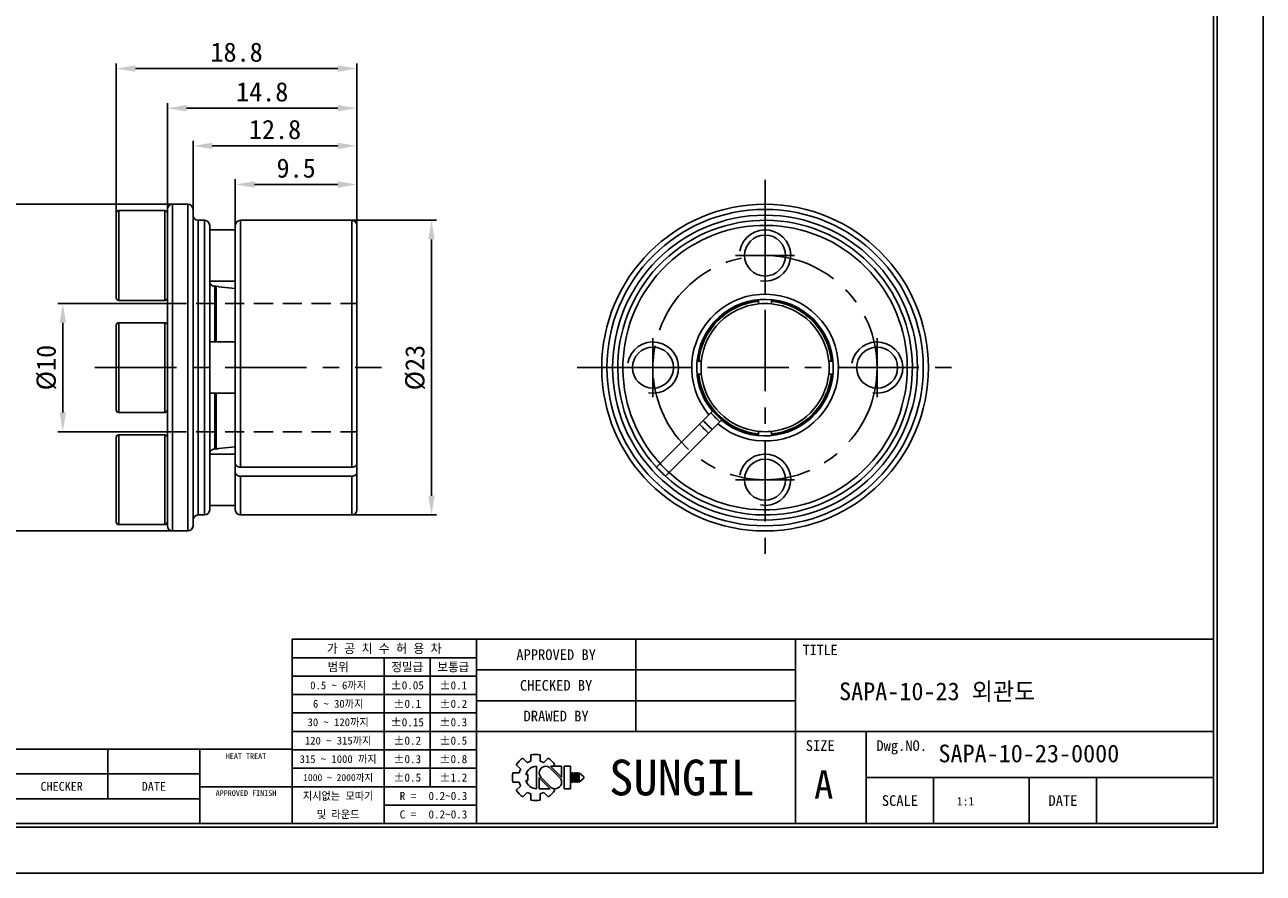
# Model space of a CAD drawing. Header units: millimetres. Extents: x 0 to 164, y 0 to 116.
# Tile 2 of 4: x 68 to 164, y 0 to 66. Entities that reach past the tile are written whole.
import ezdxf
from ezdxf.enums import TextEntityAlignment as Align

# ---------------------------------------------------------------- set-up
doc = ezdxf.new("R2010")
doc.units = ezdxf.units.MM
doc.linetypes.add('CENTER', pattern=[50.8, 31.75, -6.35, 6.35, -6.35])
doc.linetypes.add('DASHED', pattern=[0.75, 0.5, -0.25])
doc.layers.get('DEFPOINTS').update_dxf_attribs({"linetype": 'CONTINUOUS'})
for name, color, linetype in [('center', 1, 'CENTER'), ('hidden', 2, 'DASHED'), ('L1', 7, 'CONTINUOUS'), ('OUTLINE', 7, 'CONTINUOUS'), ('thread', 5, 'CONTINUOUS')]:
    doc.layers.add(name, color=color, linetype=linetype)
doc.dimstyles.get("Standard").update_dxf_attribs({"dimtxt": 1.5, "dimasz": 1.5, "dimexe": 0.4, "dimexo": 0, "dimgap": 0.5, "dimtad": 1, "dimdec": 3, "dimzin": 11, "dimdsep": 46, "dimtxsty": 'Standard', "dimcen": 0, "dimclrd": 5, "dimclre": 5, "dimclrt": 3, "dimadec": 0, "dimazin": 0, "dimtfac": 0.6, "dimtdec": 3, "dimtmove": 0, "dimatfit": 3, "dimfxl": 1.25, "dimtolj": 1, "dimtzin": 11, "dimarcsym": 0})

# ---------------------------------------------------------------- blocks, each defined once
blk = doc.blocks.new('표제란')
at = {"layer": 'L1', "color": 0}
for p, q in [((297, 0), (297, 210)), ((0, 0), (297, 0))]:
    blk.add_line(p, q, dxfattribs=at)
at = {"layer": 'L1'}
for p, q in [((290, 33), (160, 33)), ((160, 33), (160, 7)), ((186, 33), (186, 7)), ((208.5, 33), (208.5, 20)), ((231, 33), (231, 7)), ((186, 30.4), (160, 30.4)), ((173, 30.4), (173, 7)), ((179.5, 30.4), (179.5, 12.2)), ((231, 28.67), (186, 28.67)), ((186, 27.8), (160, 27.8)), ((186, 25.2), (160, 25.2)), ((231, 24.33), (186, 24.33)), ((186, 22.6), (160, 22.6)), ((186, 20), (160, 20)), ((290, 20), (186, 20)), ((241, 20), (241, 7)), ((160, 17.5), (62, 17.5)), ((134, 17.5), (134, 10.5)), ((147, 17.5), (147, 7)), ((186, 17.4), (160, 17.4)), ((192.55, 16.22), (193.17, 15.6)), ((193.7, 16.69), (193.7, 15.81)), ((195, 16.69), (195, 15.81)), ((195.52, 15.6), (196.14, 16.22)), ((147, 14), (62, 14)), ((186, 14.8), (160, 14.8)), ((191.15, 14.15), (192.03, 14.15)), ((191.15, 14.15), (192.03, 14.15)), ((191.63, 15.3), (192.25, 14.68)), ((194.5, 15.08), (194.5, 11.92)), ((197.74, 13.5), (196.41, 14.83)), ((198.02, 13.53), (196.47, 15.08)), ((196.47, 15.08), (198.02, 15.08)), ((196.84, 15.08), (197.06, 15.3)), ((198.02, 15.08), (198.02, 13.5)), ((198.39, 15.08), (198.39, 11.92)), ((198.39, 15.08), (199.26, 15.08)), ((199.26, 15.08), (199.26, 11.92)), ((199.41, 14.15), (199.41, 12.85)), ((199.41, 14.15), (199.62, 14.15)), ((199.62, 14.15), (199.62, 12.85)), ((199.78, 14.15), (199.78, 12.85)), ((199.78, 14.15), (199.99, 14.15)), ((199.99, 14.15), (199.99, 12.85)), ((200.14, 14.15), (200.14, 12.85)), ((200.14, 14.15), (200.36, 14.15)), ((200.36, 14.15), (200.36, 12.85)), ((200.51, 14.15), (200.51, 12.85)), ((200.51, 14.15), (201.16, 13.61)), ((191.15, 12.85), (192.03, 12.85)), ((191.63, 11.7), (192.25, 12.32)), ((192.98, 13.93), (193.28, 13.93)), ((192.98, 13.07), (193.28, 13.07)), ((193.28, 13.93), (193.28, 13.07)), ((194.86, 13.5), (194.86, 11.92)), ((194.86, 13.47), (196.42, 11.92)), ((195.14, 13.5), (196.47, 12.17)), ((199.41, 12.85), (199.62, 12.85)), ((199.78, 12.85), (199.99, 12.85)), ((200.14, 12.85), (200.36, 12.85)), ((201.16, 13.39), (200.51, 12.85)), ((201.16, 13.61), (201.16, 13.5)), ((201.16, 13.61), (201.16, 13.39)), ((201.16, 13.5), (201.16, 13.39)), ((290, 13.5), (241, 13.5)), ((250.5, 13.5), (250.5, 7)), ((264, 13.5), (264, 7)), ((273.5, 13.5), (273.5, 7)), ((147, 10.5), (62, 10.5)), ((147, 12.2), (160, 12.2)), ((186, 12.2), (160, 12.2)), ((192.55, 10.78), (193.17, 11.4)), ((193.7, 11.19), (193.7, 10.31)), ((194.86, 11.92), (196.42, 11.92)), ((195, 11.19), (195, 10.31)), ((195.52, 11.4), (196.14, 10.78)), ((196.79, 11.98), (197.06, 11.7)), ((198.39, 11.92), (199.26, 11.92)), ((186, 9.6), (173, 9.6))]:
    blk.add_line(p, q, dxfattribs=at)
at = {"layer": 'L1', "const_width": 0.25}
blk.add_lwpolyline([(290.5, 6.5), (290.5, 203.5), (10, 203.5), (10, 6.5)], close=True, dxfattribs=at)
at = {"layer": 'L1'}
blk.add_lwpolyline([(290, 7), (290, 203), (10.5, 203), (10.5, 7)], close=True, dxfattribs=at)
for centre, radius, start, end in [((194.35, 13.5), 3.26, 123.4943, 146.5057), ((194.35, 13.5), 2.4, 105.6872, 119.3128), ((194.35, 13.5), 3.26, 78.4943, 101.5057), ((194.35, 13.5), 2.4, 60.6872, 74.3128), ((194.35, 13.5), 3.26, 33.4943, 56.5057), ((194.35, 13.5), 3.26, 168.4943, 191.5057), ((194.35, 13.5), 2.4, 150.6872, 164.3128), ((194.5, 13.5), 1.58, 90, 164.0671), ((195.78, 14.16), 0.919, 43.2202, 225.8282), ((194.35, 13.5), 2.4, 195.6872, 209.3128), ((194.5, 13.5), 1.58, 195.9329, 270), ((197.1, 12.84), 0.919, 223.2202, 45.8282), ((194.35, 13.5), 3.26, 213.4943, 236.5057), ((194.35, 13.5), 2.4, 240.6872, 254.3128), ((194.35, 13.5), 2.4, 285.6872, 299.3128), ((194.35, 13.5), 3.26, 303.4943, 326.5057), ((194.35, 13.5), 3.26, 258.4943, 281.5057)]:
    blk.add_arc(centre, radius, start, end, dxfattribs=at)
for p in [(208.5, 28.67), (208.5, 24.33)]:
    blk.add_point(p, dxfattribs=at)
for s, height, p in [('가 공 치 수 허 용 차', 1.3, (173, 31.7)), ('APPROVED BY', 1.5, (197.25, 30.83)), ('TITLE', 1.444, (234.5, 31.5)), ('범위', 1.25, (166.5, 29.1)), ('정밀급', 1.25, (176.25, 29.1)), ('보통급', 1.25, (182.75, 29.1)), ('0.5 ~ 6까지', 1.1, (166.5, 26.5)), ('%%P0.05', 1.15, (176.25, 26.5)), ('%%P0.1', 1.15, (182.75, 26.5)), ('CHECKED BY', 1.5, (197.25, 26.5)), ('6 ~ 30까지', 1.1, (166.5, 23.9)), ('%%P0.1', 1.15, (176.25, 23.9)), ('%%P0.2', 1.15, (182.75, 23.9)), ('DRAWED BY', 1.5, (197.25, 22.17)), ('30 ~ 120까지', 1.1, (166.5, 21.3)), ('%%P0.15', 1.15, (176.25, 21.3)), ('%%P0.3', 1.15, (182.75, 21.3)), ('120 ~ 315까지', 1.1, (166.5, 18.7)), ('%%P0.2', 1.15, (176.25, 18.7)), ('%%P0.5', 1.15, (182.75, 18.7)), ('SIZE', 1.5, (234.5, 18)), ('Dwg.NO.', 1.5, (246, 18)), ('HEAT TREAT', 0.8, (153.5, 16.5)), ('315 ~ 1000 까지', 1.1, (166.5, 16.1)), ('%%P0.3', 1.15, (176.25, 16.1)), ('%%P0.8', 1.15, (182.75, 16.1)), ('SUNGIL', 5.032, (215, 13.5)), ('1000 ~ 2000까지', 0.99, (166.5, 13.49)), ('%%P0.5', 1.15, (176.25, 13.5)), ('%%P1.2', 1.15, (182.75, 13.5)), ('A', 4, (235, 12.5)), ('CHECKER', 1.25, (127.5, 12.25)), ('DATE', 1.25, (140.5, 12.25)), ('APPROVED FINISH', 0.8, (153.5, 11.3)), ('지시없는 모따기', 1.1, (166.5, 10.9)), ('R = ', 1.15, (176.75, 10.9)), ('SCALE', 1.5, (245.75, 10.25)), ('DATE', 1.5, (268.75, 10.25)), ('및 라운드', 1.1, (166.5, 8.3)), ('C = ', 1.15, (176.75, 8.3))]:
    blk.add_text(s, height=height, dxfattribs=at).set_placement(p, align=Align.MIDDLE_CENTER)
for tag, p in [('필렛', (179.25, 10.9)), ('모따기', (179.25, 8.3))]:
    blk.add_attdef(tag, text='', height=1.15, dxfattribs=at).set_placement(p, align=Align.MIDDLE_LEFT)
at = {"layer": 'OUTLINE', "ltscale": 0.5}
for tag, p, height in [('TITLE', (237.17, 24.41), 2.5), ('도번', (251.18, 15.64), 2.5), ('SCALE', (253.78, 9.55), 1.2), ('DATE', (277.02, 9.51), 1.2)]:
    blk.add_attdef(tag, p, '', height=height, dxfattribs=at)
blk = doc.blocks.new('*D1')
at = {"layer": 'DEFPOINTS', "color": 0}
for p in [(78.811, 44.464), (70.647, 34.464), (78.811, 34.464)]:
    blk.add_point(p, dxfattribs=at)
at = {"layer": 'OUTLINE', "color": 5, "lineweight": -2}
for p, q in [((78.811, 44.464), (70.247, 44.464)), ((70.647, 42.964), (70.647, 35.964)), ((78.811, 34.464), (70.247, 34.464))]:
    blk.add_line(p, q, dxfattribs=at)
at = {"layer": 'OUTLINE', "color": 5}
for points in [[(70.397, 42.964), (70.897, 42.964), (70.647, 44.464)], [(70.397, 35.964), (70.897, 35.964), (70.647, 34.464)]]:
    blk.add_solid(points, dxfattribs=at)
at = {"layer": 'OUTLINE', "color": 3, "insert": (69.376, 39.464), "char_height": 1.5, "attachment_point": 5, "rotation": 90}
blk.add_mtext('\\A1;%%c10', dxfattribs=at)
blk = doc.blocks.new('*D2')
at = {"layer": 'DEFPOINTS', "color": 0}
for p in [(79.211, 52.214), (66.496, 26.714), (79.211, 26.714)]:
    blk.add_point(p, dxfattribs=at)
at = {"layer": 'OUTLINE', "color": 5, "lineweight": -2}
for p, q in [((79.211, 52.214), (66.096, 52.214)), ((66.496, 50.714), (66.496, 28.214)), ((79.211, 26.714), (66.096, 26.714))]:
    blk.add_line(p, q, dxfattribs=at)
at = {"layer": 'OUTLINE', "color": 5}
for points in [[(66.246, 50.714), (66.746, 50.714), (66.496, 52.214)], [(66.246, 28.214), (66.746, 28.214), (66.496, 26.714)]]:
    blk.add_solid(points, dxfattribs=at)
at = {"layer": 'OUTLINE', "color": 3, "insert": (65.227, 39.464), "char_height": 1.5, "attachment_point": 5, "rotation": 90}
blk.add_mtext('\\A1;%%c25.5', dxfattribs=at)
blk = doc.blocks.new('*D3')
at = {"layer": 'DEFPOINTS', "color": 0}
for p in [(93.211, 50.964), (93.211, 27.964), (99.427, 27.964)]:
    blk.add_point(p, dxfattribs=at)
at = {"layer": 'OUTLINE', "color": 5, "lineweight": -2}
for p, q in [((93.211, 50.964), (99.827, 50.964)), ((99.427, 49.464), (99.427, 29.464)), ((93.211, 27.964), (99.827, 27.964))]:
    blk.add_line(p, q, dxfattribs=at)
at = {"layer": 'OUTLINE', "color": 5}
for points in [[(99.177, 49.464), (99.677, 49.464), (99.427, 50.964)], [(99.177, 29.464), (99.677, 29.464), (99.427, 27.964)]]:
    blk.add_solid(points, dxfattribs=at)
at = {"layer": 'OUTLINE', "color": 3, "insert": (98.158, 39.464), "char_height": 1.5, "attachment_point": 5, "rotation": 90}
blk.add_mtext('\\A1;%%c23', dxfattribs=at)
blk = doc.blocks.new('*D4')
at = {"layer": 'DEFPOINTS', "color": 0}
for p in [(84.111, 53.761), (93.611, 50.564), (84.111, 50.214)]:
    blk.add_point(p, dxfattribs=at)
at = {"layer": 'OUTLINE', "color": 5, "lineweight": -2}
for p, q in [((84.111, 50.214), (84.111, 54.161)), ((93.611, 50.564), (93.611, 54.161)), ((92.111, 53.761), (85.611, 53.761))]:
    blk.add_line(p, q, dxfattribs=at)
at = {"layer": 'OUTLINE', "color": 5}
for points in [[(85.611, 54.011), (85.611, 53.511), (84.111, 53.761)], [(92.111, 54.011), (92.111, 53.511), (93.611, 53.761)]]:
    blk.add_solid(points, dxfattribs=at)
at = {"layer": 'OUTLINE', "color": 3, "insert": (88.861, 55.03), "char_height": 1.5, "attachment_point": 5}
blk.add_mtext('\\A1;9.5', dxfattribs=at)
blk = doc.blocks.new('*D5')
at = {"layer": 'DEFPOINTS', "color": 0}
for p in [(80.811, 56.77), (80.811, 51.814), (93.611, 50.564)]:
    blk.add_point(p, dxfattribs=at)
at = {"layer": 'OUTLINE', "color": 5, "lineweight": -2}
for p, q in [((80.811, 51.814), (80.811, 57.17)), ((93.611, 50.564), (93.611, 57.17)), ((92.111, 56.77), (82.311, 56.77))]:
    blk.add_line(p, q, dxfattribs=at)
at = {"layer": 'OUTLINE', "color": 5}
for points in [[(82.311, 57.02), (82.311, 56.52), (80.811, 56.77)], [(92.111, 57.02), (92.111, 56.52), (93.611, 56.77)]]:
    blk.add_solid(points, dxfattribs=at)
at = {"layer": 'OUTLINE', "color": 3, "insert": (87.211, 58.041), "char_height": 1.5, "attachment_point": 5}
blk.add_mtext('\\A1;12.8', dxfattribs=at)
blk = doc.blocks.new('*D6')
at = {"layer": 'DEFPOINTS', "color": 0}
for p in [(78.811, 59.71), (78.811, 51.814), (93.611, 50.564)]:
    blk.add_point(p, dxfattribs=at)
at = {"layer": 'OUTLINE', "color": 5, "lineweight": -2}
for p, q in [((78.811, 51.814), (78.811, 60.11)), ((93.611, 50.564), (93.611, 60.11)), ((92.111, 59.71), (80.311, 59.71))]:
    blk.add_line(p, q, dxfattribs=at)
at = {"layer": 'OUTLINE', "color": 5}
for points in [[(80.311, 59.96), (80.311, 59.46), (78.811, 59.71)], [(92.111, 59.96), (92.111, 59.46), (93.611, 59.71)]]:
    blk.add_solid(points, dxfattribs=at)
at = {"layer": 'OUTLINE', "color": 3, "insert": (86.211, 60.981), "char_height": 1.5, "attachment_point": 5}
blk.add_mtext('\\A1;14.8', dxfattribs=at)
blk = doc.blocks.new('*D7')
at = {"layer": 'DEFPOINTS', "color": 0}
for p in [(74.811, 62.805), (74.811, 51.514), (93.611, 50.564)]:
    blk.add_point(p, dxfattribs=at)
at = {"layer": 'OUTLINE', "color": 5, "lineweight": -2}
for p, q in [((74.811, 51.514), (74.811, 63.205)), ((93.611, 50.564), (93.611, 63.205)), ((92.111, 62.805), (76.311, 62.805))]:
    blk.add_line(p, q, dxfattribs=at)
at = {"layer": 'OUTLINE', "color": 5}
for points in [[(76.311, 63.055), (76.311, 62.555), (74.811, 62.805)], [(92.111, 63.055), (92.111, 62.555), (93.611, 62.805)]]:
    blk.add_solid(points, dxfattribs=at)
at = {"layer": 'OUTLINE', "color": 3, "insert": (84.211, 64.076), "char_height": 1.5, "attachment_point": 5}
blk.add_mtext('\\A1;18.8', dxfattribs=at)

msp = doc.modelspace()

# ---------------------------------------------------------------- linework, layer by layer
at = {"layer": 'center', "ltscale": 0.2}
for p, q in [((125.466, 54.1264), (125.466, 24.8014)), ((73.1581, 39.4639), (95.5316, 39.4639)), ((110.8035, 39.4639), (140.1285, 39.4639))]:
    msp.add_line(p, q, dxfattribs=at)
at = {"layer": 'center'}
for p, q in [((125.466, 50.5139), (125.466, 45.9139)), ((123.166, 48.2139), (127.766, 48.2139)), ((116.716, 41.7639), (116.716, 37.1639)), ((134.216, 41.7639), (134.216, 37.1639)), ((114.416, 39.4639), (119.016, 39.4639)), ((131.916, 39.4639), (136.516, 39.4639)), ((125.466, 33.0139), (125.466, 28.4139)), ((123.166, 30.7139), (127.766, 30.7139))]:
    msp.add_line(p, q, dxfattribs=at)
at = {"layer": 'center', "ltscale": 0.2}
msp.add_circle((125.466, 39.4639), 8.75, dxfattribs=at)
at = {"layer": 'hidden', "ltscale": 3}
for p, q in [((78.8107, 44.4639), (93.6107, 44.4639)), ((78.8107, 34.4639), (93.6107, 34.4639))]:
    msp.add_line(p, q, dxfattribs=at)
at = {"layer": 'OUTLINE'}
for p, q in [((80.4107, 52.2139), (79.2107, 52.2139)), ((79.2107, 26.7139), (79.2107, 52.2139)), ((80.4107, 26.7139), (80.4107, 52.2139)), ((74.8107, 44.9139), (74.8107, 51.5139)), ((78.6107, 51.7139), (75.0107, 51.7139)), ((75.0107, 51.7139), (75.0107, 44.7139)), ((78.6107, 44.7139), (78.6107, 51.7139)), ((78.8107, 27.1139), (78.8107, 51.8139)), ((80.8107, 27.1139), (80.8107, 51.8139)), ((81.7107, 50.9639), (81.2107, 50.9639)), ((81.2107, 27.9639), (81.2107, 50.9639)), ((81.7107, 27.9639), (81.7107, 50.9639)), ((82.1107, 28.3639), (82.1107, 50.5639)), ((84.1107, 31.9766), (84.1107, 50.5639)), ((93.2107, 50.9639), (84.5107, 50.9639)), ((84.5107, 31.6935), (84.5107, 50.9639)), ((93.2107, 31.6935), (93.2107, 50.9639)), ((93.6107, 31.9766), (93.6107, 50.5639)), ((84.1107, 50.2139), (82.1107, 50.2139)), ((82.1107, 46.2139), (84.1107, 46.2139)), ((82.6107, 45.8139), (82.5107, 45.8139)), ((82.5107, 41.4639), (82.5107, 45.8139)), ((82.8107, 45.7939), (82.6107, 45.8139)), ((82.6107, 41.4639), (82.6107, 45.8139)), ((82.8107, 45.7939), (82.8107, 45.7742)), ((84.1107, 45.6438), (82.8107, 45.7742)), ((75.0107, 44.7139), (78.6107, 44.7139)), ((124.966, 44.7393), (124.966, 44.7694)), ((124.966, 44.7393), (124.966, 44.6399)), ((125.966, 44.6399), (125.966, 44.7393)), ((74.8107, 40.724), (74.8107, 42.7639)), ((78.6107, 42.9639), (75.0107, 42.9639)), ((75.0107, 42.9639), (75.0107, 40.8004)), ((78.6107, 40.8004), (78.6107, 42.9639)), ((74.8107, 36.1639), (74.8107, 40.724)), ((75.0107, 40.8004), (75.0107, 35.9639)), ((78.6107, 35.9639), (78.6107, 40.8004)), ((84.1107, 41.4639), (82.1107, 41.4639)), ((120.2901, 39.9639), (120.1906, 39.9639)), ((130.7413, 39.9639), (130.6419, 39.9639)), ((130.7413, 39.9639), (130.7673, 39.9639)), ((120.1906, 38.9639), (120.2901, 38.9639)), ((130.6419, 38.9639), (130.7413, 38.9639)), ((82.1107, 37.4639), (84.1107, 37.4639)), ((82.5107, 33.1139), (82.5107, 37.4639)), ((82.6107, 33.1139), (82.6107, 37.4639)), ((75.0107, 35.9639), (78.6107, 35.9639)), ((117.2715, 31.9766), (121.0762, 35.7812)), ((121.7833, 35.0741), (117.9786, 31.2695)), ((74.8107, 27.664), (74.8107, 34.0139)), ((78.6107, 34.2139), (75.0107, 34.2139)), ((75.0107, 34.2139), (75.0107, 27.4792)), ((78.6107, 27.4792), (78.6107, 34.2139)), ((124.966, 34.288), (124.966, 34.1886)), ((124.966, 34.1616), (124.966, 34.1886)), ((125.966, 34.1886), (125.966, 34.288)), ((82.5107, 33.1139), (82.6107, 33.1139)), ((82.6107, 33.1139), (82.8107, 33.1339)), ((82.8107, 33.1537), (84.1107, 33.2841)), ((82.8107, 33.1537), (82.8107, 33.1339)), ((84.1107, 32.7139), (82.1107, 32.7139)), ((84.1107, 31.9766), (84.1107, 31.2695)), ((93.6107, 31.9766), (93.6107, 31.2695)), ((84.1107, 28.3639), (84.1107, 31.2695)), ((93.2107, 31.6935), (84.5107, 31.6935)), ((84.5107, 30.9864), (93.2107, 30.9864)), ((84.5107, 27.9639), (84.5107, 30.9864)), ((93.2107, 27.9639), (93.2107, 30.9864)), ((93.6107, 28.3639), (93.6107, 31.2695)), ((82.1107, 28.7139), (84.1107, 28.7139)), ((74.8107, 27.4139), (74.8107, 27.664)), ((75.0107, 27.4792), (75.0107, 27.2139)), ((75.0107, 27.2139), (78.6107, 27.2139)), ((78.6107, 27.2139), (78.6107, 27.4792)), ((81.2107, 27.9639), (81.7107, 27.9639)), ((84.5107, 27.9639), (93.2107, 27.9639)), ((79.2107, 26.7139), (80.4107, 26.7139))]:
    msp.add_line(p, q, dxfattribs=at)
for centre, radius in [((125.466, 39.4639), 12.75), ((125.466, 39.4639), 12.35), ((125.466, 39.4639), 11.9), ((125.466, 48.2139), 1.6), ((116.716, 39.4639), 1.6), ((134.216, 39.4639), 1.6), ((125.466, 30.7139), 1.6)]:
    msp.add_circle(centre, radius, dxfattribs=at)
for centre, radius, start, end in [((79.2107, 51.8139), 0.4, 90, 180), ((80.4107, 51.8139), 0.4, 0, 90), ((75.0107, 51.5139), 0.2, 90, 180), ((78.6107, 51.5139), 0.2, 0, 90), ((81.2107, 51.3639), 0.4, 180, 270), ((81.7107, 50.5639), 0.4, 0, 90), ((84.5107, 50.5639), 0.4, 90, 180), ((93.2107, 50.5639), 0.4, 360, 90), ((125.466, 39.4639), 11.5, 227.491906, 222.508094), ((125.466, 39.4639), 11.1, 227.581765, 222.418235), ((82.5107, 46.2139), 0.4, 217.920776, 270), ((75.0107, 44.9139), 0.2, 180, 270), ((78.6107, 44.9139), 0.2, 270, 0), ((125.466, 39.4639), 5.73, 230.005998, 219.994002), ((125.466, 39.4639), 5.33, 230.382753, 219.617247), ((125.466, 39.4639), 5.299, 95.414334, 174.585666), ((125.466, 39.4639), 5.2, 95.517734, 174.482266), ((125.466, 39.4639), 5.299, 5.414334, 84.585666), ((125.466, 39.4639), 5.2, 5.517734, 84.482266), ((125.466, 39.4639), 5, 95.73917, 174.26083), ((125.466, 39.4639), 5, 84.26083, 95.73917), ((125.466, 39.4639), 5, 5.73917, 84.26083), ((75.0107, 42.7639), 0.2, 90, 180), ((78.6107, 42.7639), 0.2, 0, 90), ((125.466, 39.4639), 5, 174.26083, 185.73917), ((125.466, 39.4639), 5, 354.26083, 5.73917), ((125.466, 39.4639), 5.299, 185.414334, 264.585666), ((125.466, 39.4639), 5.2, 185.517734, 264.482266), ((125.466, 39.4639), 5, 185.73917, 264.26083), ((125.466, 39.4639), 5.299, 275.414334, 354.585666), ((125.466, 39.4639), 5.2, 275.517734, 354.482266), ((125.466, 39.4639), 5, 275.73917, 354.26083), ((75.0107, 36.1639), 0.2, 180, 270), ((78.6107, 36.1639), 0.2, 270, 0), ((125.466, 39.4639), 5.498, 219.782198, 230.217802), ((125.466, 39.4639), 6.75, 220.751977, 229.248023), ((125.466, 39.4639), 6.35, 220.483846, 229.516154), ((75.0107, 34.0139), 0.2, 90, 180), ((78.6107, 34.0139), 0.2, 0, 90), ((125.466, 39.4639), 5, 264.26083, 275.73917), ((82.5107, 32.7139), 0.4, 90, 142.093256), ((125.466, 39.4639), 11.1, 222.418235, 227.581765), ((125.466, 39.4639), 11.5, 222.508094, 227.491906), ((81.7107, 28.3639), 0.4, 270, 0), ((84.5107, 28.3639), 0.4, 180, 270), ((93.2107, 28.3639), 0.4, 270, 0), ((75.0107, 27.4139), 0.2, 180, 270), ((78.6107, 27.4139), 0.2, 270, 0), ((79.2107, 27.1139), 0.4, 180, 270), ((80.4107, 27.1139), 0.4, 270, 0), ((81.2107, 27.5639), 0.4, 90, 180)]:
    msp.add_arc(centre, radius, start, end, dxfattribs=at)
for points, knots in [([(82.1945, 45.968), (82.1957, 45.9667), (82.2047, 45.9575), (82.1664, 45.9941), (82.1207, 46.0602), (82.1133, 46.1286), (82.1107, 46.1532)], [0, 0, 0, 0, 0.0596394, 0.4206579, 0.791274, 1, 1, 1, 1]), ([(124.966, 44.4389), (124.966, 44.4389), (124.966, 44.4605), (124.966, 44.5355), (124.966, 44.5876), (124.966, 44.6399)], [0, 0, 0, 0, 0.5, 0.5, 1, 1, 1, 1]), ([(125.966, 44.6399), (125.966, 44.5875), (125.966, 44.5352), (125.966, 44.461), (125.966, 44.4389), (125.966, 44.4389)], [0, 0, 0, 0, 0.5, 0.5, 1, 1, 1, 1]), ([(120.2901, 39.9639), (120.3425, 39.9639), (120.3948, 39.9639), (120.469, 39.9639), (120.4911, 39.9639), (120.4911, 39.9639)], [0, 0, 0, 0, 0.5, 0.5, 1, 1, 1, 1]), ([(130.4409, 39.9639), (130.4409, 39.9639), (130.4626, 39.9639), (130.5371, 39.9639), (130.5897, 39.9639), (130.6419, 39.9639)], [0, 0, 0, 0, 0.5, 0.5, 1, 1, 1, 1]), ([(120.4911, 38.9639), (120.4911, 38.9639), (120.4694, 38.9639), (120.3945, 38.9639), (120.3423, 38.9639), (120.2901, 38.9639)], [0, 0, 0, 0, 0.5, 0.5, 1, 1, 1, 1]), ([(130.6419, 38.9639), (130.5892, 38.9639), (130.5372, 38.9639), (130.4627, 38.9639), (130.4409, 38.9639), (130.4409, 38.9639)], [0, 0, 0, 0, 0.5, 0.5, 1, 1, 1, 1]), ([(121.3602, 36.0652), (121.3602, 36.0652), (121.3292, 36.0343), (121.2242, 35.9293), (121.1501, 35.8552), (121.0762, 35.7812)], [0, 0, 0, 0, 0.5, 0.5, 1, 1, 1, 1]), ([(121.7833, 35.0741), (121.8572, 35.148), (121.9307, 35.2216), (122.0369, 35.3277), (122.0673, 35.3581), (122.0673, 35.3581)], [0, 0, 0, 0, 0.5, 0.5, 1, 1, 1, 1]), ([(124.966, 34.288), (124.966, 34.3407), (124.966, 34.3928), (124.966, 34.4672), (124.966, 34.489), (124.966, 34.489)], [0, 0, 0, 0, 0.5, 0.5, 1, 1, 1, 1]), ([(125.966, 34.489), (125.966, 34.489), (125.966, 34.4673), (125.966, 34.3929), (125.966, 34.3402), (125.966, 34.288)], [0, 0, 0, 0, 0.5, 0.5, 1, 1, 1, 1]), ([(82.1107, 32.7747), (82.1142, 32.804), (82.1233, 32.8791), (82.1833, 32.9503), (82.1909, 32.9568), (82.1945, 32.9599)], [0, 0, 0, 0, 0.25504035, 0.65156887, 1, 1, 1, 1]), ([(84.5107, 31.6935), (84.4049, 31.6935), (84.3014, 31.7242), (84.1539, 31.8288), (84.1107, 31.9027), (84.1107, 31.9766)], [0, 0, 0, 0, 0.5, 0.5, 1, 1, 1, 1]), ([(93.6107, 31.9766), (93.6107, 31.9028), (93.5683, 31.8294), (93.4191, 31.7237), (93.3164, 31.6935), (93.2107, 31.6935)], [0, 0, 0, 0, 0.5, 0.5, 1, 1, 1, 1]), ([(117.2715, 31.9766), (117.1977, 31.9028), (117.1243, 31.8294), (117.0186, 31.7237), (116.9884, 31.6935), (116.9884, 31.6935)], [0, 0, 0, 0, 0.5, 0.5, 1, 1, 1, 1]), ([(84.1107, 31.2695), (84.1107, 31.1957), (84.1531, 31.1223), (84.3022, 31.0165), (84.405, 30.9864), (84.5107, 30.9864)], [0, 0, 0, 0, 0.5, 0.5, 1, 1, 1, 1]), ([(93.2107, 30.9864), (93.3165, 30.9864), (93.4199, 31.0171), (93.5675, 31.1217), (93.6107, 31.1956), (93.6107, 31.2695)], [0, 0, 0, 0, 0.5, 0.5, 1, 1, 1, 1]), ([(117.6955, 30.9864), (117.6955, 30.9864), (117.7263, 31.0171), (117.8308, 31.1217), (117.9048, 31.1956), (117.9786, 31.2695)], [0, 0, 0, 0, 0.5, 0.5, 1, 1, 1, 1])]:
    msp.add_open_spline(points, degree=3, knots=knots, dxfattribs=at)
at = {"layer": 'thread'}
for centre in [(125.466, 48.2139), (116.716, 39.4639), (134.216, 39.4639), (125.466, 30.7139)]:
    msp.add_arc(centre, 2, 260, 170, dxfattribs=at)

# ---------------------------------------------------------------- block references
at = {"layer": 'OUTLINE'}
ref = msp.add_blockref('표제란', (0, 0), dxfattribs=dict(at, xscale=0.553386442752, yscale=0.553386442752, zscale=0.553386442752))
ref.add_attrib('SCALE', '1:1', (140.439, 5.2862), dxfattribs={"ltscale": 0.5, "height": 0.66406})
ref.add_attrib('도번', 'SAPA-10-23-0000', (139.0003, 8.6563), dxfattribs={"ltscale": 0.5, "height": 1.383466})
ref.add_attrib('TITLE', 'SAPA-10-23 외관도', (131.2443, 13.5059), dxfattribs={"ltscale": 0.5, "height": 1.383466})
ref.add_attrib('필렛', '0.2~0.3', dxfattribs={"layer": 'L1', "height": 0.63639}).set_placement((99.1945, 6.0319), align=Align.MIDDLE_LEFT)
ref.add_attrib('모따기', '0.2~0.3', dxfattribs={"layer": 'L1', "height": 0.63639}).set_placement((99.1945, 4.5931), align=Align.MIDDLE_LEFT)

# ---------------------------------------------------------------- dimensions: what is measured, and where the dimension line sits
for base, p2, picture, middle in [((74.8107, 62.8053), (74.8107, 51.5139), '*D7', (84.2107, 64.0763)), ((78.8107, 59.7096), (78.8107, 51.8139), '*D6', (86.2107, 60.9806)), ((80.8107, 56.7695), (80.8107, 51.8139), '*D5', (87.2107, 58.0405)), ((84.1107, 53.7607), (84.1107, 50.2139), '*D4', (88.8607, 55.0297))]:
    dim = msp.add_linear_dim(base=base, p1=(93.6107, 50.5639), p2=p2, dimstyle='Standard', dxfattribs=at)
    dim.commit()
    dim.dimension.update_dxf_attribs({"geometry": picture, "text_midpoint": middle})
for base, p1, p2, picture, middle in [((66.4955, 26.7139), (79.2107, 52.2139), (79.2107, 26.7139), '*D2', (65.2266, 39.4639)), ((99.4268, 27.9639), (93.2107, 50.9639), (93.2107, 27.9639), '*D3', (98.1579, 39.4639)), ((70.6466, 34.4639), (78.8107, 44.4639), (78.8107, 34.4639), '*D1', (69.3757, 39.4639))]:
    dim = msp.add_linear_dim(base=base, p1=p1, p2=p2, angle=90, text='%%c<>', dimstyle='Standard', dxfattribs=at)
    dim.commit()
    dim.dimension.update_dxf_attribs({"geometry": picture, "text_midpoint": middle})

doc.saveas('drawing.dxf')
